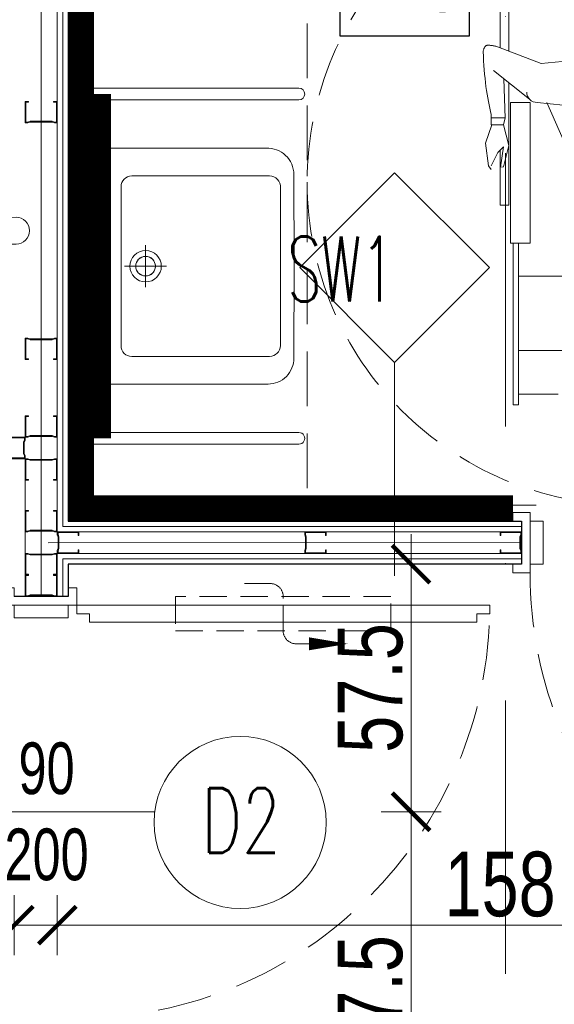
# Model space of a CAD drawing. Header units: millimetres. Extents: x -13532 to 2392, y -5241 to 5322.
# Tile 208 of 256: x -10557 to -10433, y 2237 to 2466. Entities that reach past the tile are written whole.
import ezdxf
from ezdxf.enums import TextEntityAlignment as Align

# ---------------------------------------------------------------- set-up
doc = ezdxf.new("R2010")
doc.units = ezdxf.units.MM
for name, pattern in [('ACAD_ISO02W100', [15, 12, -3]), ('DASHED', [19.05, 12.7, -6.35]), ('DGN_STYLE_2', [30.2, 18.12, -12.08]), ('KRESKAKROPKA2', [12.7, 6.35, -3.175, 0, -3.175])]:
    doc.linetypes.add(name, pattern=pattern)
doc.layers.get('0').update_dxf_attribs({"lineweight": 9, "true_color": 0x939393})
doc.layers.get('Defpoints').update_dxf_attribs({"true_color": 0xdae6d4})
for name, color, linetype, lineweight in [('- AGP-1_OPISY', 7, 'Continuous', 9), ('cz-gr', 122, 'Continuous', 30), ('cz-sr', 150, 'Continuous', 15), ('GK - ŚRODEK - AGP1', 32, 'Continuous', 5), ('IS-went-kratka', 180, 'Continuous', 9), ('opisy pomieszczeń - AGP1', 7, 'Continuous', 5)]:
    doc.layers.add(name, color=color, linetype=linetype, lineweight=lineweight)
for name, color, linetype, lineweight, true_color in [('a___wymiary', 7, 'Continuous', 5, 0x666666), ('batting - AGP1', 7, 'Continuous', 5, 0xadadad), ('daszed - 60x120', 7, 'Continuous', 9, 0x2cb34e), ('drzwi - AGP1', 7, 'Continuous', 13, 0x7f7f7f), ('LUSTRO Z - AGP1', 7, 'Continuous', 5, 0xff8432), ('Meble - AGP1', 7, 'Continuous', 15, 0x999999), ('OPIS - AGP1', 7, 'Continuous', 0, 0x7f7f7f), ('OPISY - AGP1', 7, 'Continuous', 5, 0x000000), ('OSI', 7, 'KRESKAKROPKA2', 5, 0x7f7f7f), ('profil - AGP1', 7, 'Continuous', 5, 0x3f3f3f), ('shary', 7, 'Continuous', 0, 0x999999), ('WYMIARY - AGP1', 7, 'Continuous', 5, 0x716d5a), ('Wyposazenie Wew - Urzadzenia Sanitarne', 7, 'Continuous', 9, 0xa0a0a0)]:
    doc.layers.add(name, color=color, linetype=linetype, lineweight=lineweight, true_color=true_color)
doc.styles.add('ARIAL', font='arial.ttf', dxfattribs={"width": 0.8})
doc.styles.add('ARIAL NARROW', font='ARIALN.TTF', dxfattribs={"width": 0.9})
doc.styles.add('JACEK_07', font='simplex.shx', dxfattribs={"width": 0.7})
doc.styles.add('ROMANS15', font='simplex.shx', dxfattribs={"width": 0.9, "height": 15})
doc.styles.add('style1', font='simplex.shx', dxfattribs={"width": 0.6})
doc.linetypes.add('BATTING', pattern='A,0.0001,-0.1,[134,ltypeshp.shx,S=0.1,R=0,X=-0.1,Y=0],-0.2,[134,ltypeshp.shx,S=0.1,R=180,X=0.1,Y=0],-0.1', length=0.4001)
doc.dimstyles.new('wymiary agp1', dxfattribs={"dimtxt": 15, "dimasz": 5, "dimexe": 5, "dimexo": 5, "dimgap": 1.8, "dimtad": 1, "dimdec": 3, "dimrnd": 0.5, "dimdsep": 46, "dimtxsty": 'ARIAL NARROW', "dimblk": 'znacznik', "dimcen": 1.5, "dimse1": 1, "dimse2": 1, "dimclrd": 256, "dimclre": 256, "dimazin": 0, "dimtfac": 1, "dimtdec": 3, "dimtmove": 1, "dimatfit": 3, "dimldrblk": 'znacznik', "dimfxl": 1000, "dimfxlon": 1, "dimlwd": -1, "dimarcsym": 0})

# ---------------------------------------------------------------- blocks, each defined once
blk = doc.blocks.new('*U414')
for points in [[(-2, 5), (0, 5), (0, -5), (-2, -5), (-2, -7), (2, -7), (2, -5), (2, 7), (-2, 7), (-2, 5)], [(102, 5), (100, 5), (100, -5), (102, -5), (102, -7), (98, -7), (98, -5), (98, 7), (102, 7), (102, 5)], [(2, -5), (5, -5), (5, 5), (2, 5)], [(98, -5), (95, -5), (95, 5), (98, 5)]]:
    blk.add_lwpolyline(points)
blk.add_lwpolyline([(96, -7), (96, -10), (94, -10), (94, -100), (96, -100), (96, -103), (98, -103), (98, -7)], close=True)
at = {"linetype": 'DASHED'}
blk.add_arc((98, -7), 96, 180, 270, dxfattribs=at)
at = {"layer": 'OPIS - AGP1'}
blk.add_lwpolyline([(50, 25), (50, -25)], dxfattribs=at)
at = {"layer": 'OPIS - AGP1', "color": 7, "insert": (50, 0), "char_height": 12, "width": 10, "attachment_point": 5, "rotation": 90, "style": 'JACEK_07'}
blk.add_mtext('\\pxqc;{\\fArial|b0|i0|c238|p0;90\\P200}', dxfattribs=at)
blk = doc.blocks.new('*U166')
blk.add_lwpolyline([(4, 7), (4, 10), (6, 10), (6, 100), (4, 100), (4, 103), (2, 103), (2, 7)], close=True)
for points in [[(-2, -7.5), (0, -7.5), (0, 5), (-2, 5), (-2, 7), (2, 7), (2, 5), (2, -9.5), (-2, -9.5), (-2, -7.5)], [(2, 5), (5, 5), (5, -7.5), (2, -7.5)]]:
    blk.add_lwpolyline(points)
at = {"linetype": 'DASHED'}
blk.add_arc((2, 7), 96, 0, 90, dxfattribs=at)
at = {"layer": 'OPIS - AGP1'}
blk.add_lwpolyline([(50, 25), (50, -25)], dxfattribs=at)
at = {"layer": 'OPIS - AGP1', "color": 7, "insert": (50, 0), "char_height": 12, "width": 10, "attachment_point": 5, "rotation": 90, "style": 'JACEK_07'}
blk.add_mtext('\\pxqc;{\\fArial|b0|i0|c238|p0;90\\P200}', dxfattribs=at)
blk = doc.blocks.new('Obszar_manewrowy_NPS')
at = {"layer": 'Meble - AGP1', "linetype": 'Continuous', "lineweight": 0}
for p, q in [((-56.49, 53.47), (-58.22, 69.83)), ((-46.19, 67.08), (-47.43, 54.39)), ((-96.84, 59.74), (-96.84, 49.16)), ((-56.49, 55.71), (-65.64, 59.77)), ((-124.23, 49.16), (-124.23, 58.35)), ((-114.07, 59.23), (-114.07, 49.16)), ((-47.43, 54.39), (-43.43, 43.87)), ((-89.15, 47.23), (-89.15, 51.8)), ((-56.49, 51.8), (-89.15, 51.8)), ((-56.49, 47.23), (-56.49, 51.8)), ((-56.49, 47.23), (-56.49, 51.8)), ((-56.49, 49), (-56.49, 51.8)), ((-56.49, 47.23), (-56.49, 50.78)), ((-56.49, 47.23), (-56.49, 50.78)), ((-49.07, 43.31), (-55.71, 51.68)), ((-126.71, 49.16), (-89.15, 49.16)), ((-126.71, 47.89), (-126.71, 49.16)), ((-102.44, 49.16), (-126.71, 49.16)), ((-89.15, 49.16), (-89.15, 47.89)), ((-89.15, 47.89), (-126.71, 47.89)), ((-126.71, 47.89), (-102.54, 47.89)), ((-56.49, 47.23), (-89.15, 47.23)), ((-80.37, 44.84), (-80.37, 46.88)), ((-80.37, 44.84), (-80.37, 46.88)), ((-51.9, 46.88), (-80.37, 46.88)), ((-66.5, 46.88), (-71.42, 45.64)), ((-61.67, 45.64), (-66.5, 46.88)), ((-61.67, 45.64), (-60.06, 46.06)), ((-50.95, 45.68), (-60.09, 46.06)), ((-60.06, 42.81), (-60.06, 46.06)), ((-25.5, 46.88), (-44.57, 46.88)), ((-80.37, 44.84), (-67.54, 44.84)), ((-71.42, 45.64), (-71.52, 44.97)), ((-71.52, 44.97), (-66.77, 45.64)), ((-68.06, 44.3), (-71.21, 42.81)), ((-66.77, 45.64), (-68.06, 44.3)), ((-61.67, 42.81), (-61.67, 45.64)), ((-43.8, 44.84), (-25.5, 44.84)), ((-43.41, 43.83), (-43.37, 43.63)), ((-43.37, 43.63), (-43.33, 43.44)), ((-71.21, 42.19), (-72.05, 42.81)), ((-65.96, 41.48), (-71.21, 42.19)), ((-61.67, 42.96), (-65.96, 41.48)), ((-60.06, 42.81), (-61.67, 42.81)), ((-59.28, 42.81), (-60.06, 42.81)), ((-58.55, 42.62), (-59.28, 42.81)), ((-57.8, 42.45), (-58.55, 42.62)), ((-57.02, 42.28), (-57.8, 42.45)), ((-56.22, 42.12), (-57.02, 42.28)), ((-55.39, 41.97), (-56.22, 42.12)), ((-54.54, 41.83), (-55.39, 41.97)), ((-53.66, 41.69), (-54.54, 41.83)), ((-52.76, 41.57), (-53.66, 41.69)), ((-51.83, 41.46), (-52.76, 41.57)), ((-50.88, 41.35), (-51.83, 41.46)), ((-49.91, 41.25), (-50.88, 41.35)), ((-48.91, 41.17), (-49.91, 41.25)), ((-43.76, 41.19), (-43.86, 41.14)), ((-43.67, 41.24), (-43.76, 41.19)), ((-43.58, 41.29), (-43.67, 41.24)), ((-43.51, 41.34), (-43.58, 41.29)), ((-43.44, 41.39), (-43.51, 41.34)), ((-43.38, 41.45), (-43.44, 41.39)), ((-43.33, 41.5), (-43.38, 41.45)), ((-43.33, 43.44), (-43.3, 43.25)), ((-43.29, 41.56), (-43.33, 41.5)), ((-43.3, 43.25), (-43.27, 43.08)), ((-43.25, 41.62), (-43.29, 41.56)), ((-43.27, 43.08), (-43.25, 42.92)), ((-43.25, 42.92), (-43.23, 42.76)), ((-43.23, 41.69), (-43.25, 41.62)), ((-43.23, 42.76), (-43.21, 42.61)), ((-43.21, 41.75), (-43.23, 41.69)), ((-43.21, 42.61), (-43.2, 42.47)), ((-43.2, 41.83), (-43.21, 41.75)), ((-43.2, 42.47), (-43.19, 42.35)), ((-43.19, 41.92), (-43.2, 41.83)), ((-43.19, 42.35), (-43.18, 42.22)), ((-43.18, 42.01), (-43.19, 41.92)), ((-43.18, 42.22), (-43.18, 42.11)), ((-43.18, 42.11), (-43.18, 42.01)), ((-47.88, 41.09), (-48.91, 41.17)), ((-46.83, 41.02), (-47.88, 41.09)), ((-45.76, 40.96), (-46.83, 41.02)), ((-44.66, 40.91), (-45.76, 40.96)), ((-44.51, 40.95), (-44.66, 40.91)), ((-44.36, 40.98), (-44.51, 40.95)), ((-44.22, 41.02), (-44.36, 40.98)), ((-44.09, 41.06), (-44.22, 41.02)), ((-43.97, 41.1), (-44.09, 41.06)), ((-43.86, 41.14), (-43.97, 41.1))]:
    blk.add_line(p, q, dxfattribs=at)
at = {"layer": 'Meble - AGP1', "linetype": 'DASHED', "lineweight": 0, "flags": 128}
blk.add_lwpolyline([(0, 0), (-150, 0), (-150, 150), (0, 150)], close=True, dxfattribs=at)
at = {"layer": 'Meble - AGP1', "linetype": 'DASHED', "lineweight": 0}
blk.add_circle((-75, 75), 75, dxfattribs=at)
at = {"layer": 'Meble - AGP1', "linetype": 'Continuous', "lineweight": 0}
blk.add_arc((-54.05, 53.47), 2.44, 180, 270, dxfattribs=at)
blk = doc.blocks.new('Poręcz NPS_Prosta')
at = {"layer": 'Meble - AGP1', "linetype": 'Continuous'}
for p, q in [((4.23, 0), (-4.23, 0)), ((-4.23, -0.34), (-4.23, 0)), ((4.23, -0.34), (4.23, 0)), ((4.23, -0.34), (-4.23, -0.34)), ((-1.35, -0.34), (-1.35, -53.66)), ((1.35, -0.34), (1.35, -53.66))]:
    blk.add_line(p, q, dxfattribs=at)
blk.add_arc((0, -53.66), 1.35, 180, 0, dxfattribs=at)
blk = doc.blocks.new('Keramag Dejuna 55_52.5_128555')
at = {"layer": 'Meble - AGP1'}
for p, q in [((0, -2.8), (0, -9.8)), ((-3.5, -6.3), (3.5, -6.3)), ((0, -13.13), (0, -22.87)), ((-4.87, -18), (4.87, -18))]:
    blk.add_line(p, q, dxfattribs=at)
for points in [[(27.41, 0), (27.4, -46.46, -0.416125), (21.33, -52.46), (0, -52.5), (-21.33, -52.46, -0.430455), (-27.4, -46.03), (-27.41, 0)], [(18.49, -12.29), (-18.48, -12.29, 0.415025), (-20.97, -14.78), (-20.97, -46.81, 0.434683), (-18.23, -49.36), (18.46, -49.36, 0.410276), (20.97, -46.81), (20.97, -14.78, 0.4149), (18.49, -12.29)]]:
    blk.add_lwpolyline(points, format="xyb", close=True, dxfattribs=at)
blk.add_lwpolyline([(-27.41, -1.3), (27.41, -1.3)], dxfattribs=at)
for centre, radius in [((0, -6.3), 1.75), ((0, -18), 3.66), ((0, -18), 2.28)]:
    blk.add_circle(centre, radius, dxfattribs=at)
for points, start_tangent, end_tangent in [([(0, -15.72), (-0.87, -15.89), (-1.62, -16.38), (-2.11, -17.13), (-2.28, -18), (-2.11, -18.87), (-1.62, -19.61), (-0.87, -20.11), (0, -20.28)], (-1, 0.000009), (1, 0.000424)), ([(0, -15.72), (0.87, -15.89), (1.62, -16.38), (2.11, -17.13), (2.28, -18), (2.11, -18.87), (1.62, -19.61), (0.87, -20.11), (0, -20.28)], (1, 0.000009), (-1, 0.000424))]:
    blk.add_spline(points, degree=3, dxfattribs=dict(at, start_tangent=start_tangent, end_tangent=end_tangent))
blk = doc.blocks.new('osi')
at = {"layer": 'OSI', "ltscale": 10}
blk.add_line((-10444.41, 845.85), (-10444.41, 3158.85), dxfattribs=at)
blk = doc.blocks.new('zw$8907')
at = {"layer": 'Meble - AGP1'}
for points in [[(0.2183, 0.104), (0.2185, 0.0797)], [(0.2808, 0.104), (0.2805, 0.0797)], [(0.0425, 0.0534), (0.0025, 0.0534), (0.0025, 0.0509), (0.0038, 0.0509), (0.4975, 0.0509), (0.4975, 0.0534)], [(0.035, 0.0534), (0.035, 0.0554), (0.015, 0.0554), (0.015, 0.0534)], [(0.0297, 0.0613), (0.0297, 0.056), (0.0344, 0.056), (0.0344, 0.0613), (0.0331, 0.062), (0.0169, 0.062), (0.0156, 0.0613), (0.0156, 0.056), (0.0297, 0.056)], [(0.018, 0.062), (0.0168, 0.0619), (0.0156, 0.0613)], [(0.0178, 0.056), (0.0178, 0.0554)], [(0.0203, 0.0613), (0.0191, 0.0619), (0.018, 0.062)], [(0.025, 0.062), (0.0227, 0.0619), (0.0203, 0.0613)], [(0.0203, 0.056), (0.0203, 0.0613)], [(0.0297, 0.0613), (0.0273, 0.0619), (0.025, 0.062)], [(0.032, 0.062), (0.0309, 0.0619), (0.0297, 0.0613)], [(0.0344, 0.0613), (0.0332, 0.0619), (0.032, 0.062)], [(0.0323, 0.056), (0.0323, 0.0554)], [(0.45, 0.0672), (0.05, 0.0672)], [(0.2125, 0.0672), (0.2125, 0.0547), (0.2875, 0.0547), (0.2875, 0.0672)], [(0.2163, 0.0547), (0.2163, 0.0529), (0.2333, 0.0529)], [(0.2189, 0.0509), (0.2189, 0.0529), (0.2311, 0.0529), (0.2311, 0.0509)], [(0.2331, 0.0509), (0.2331, 0.0529)], [(0.2413, 0.0547), (0.2413, 0.0529), (0.2588, 0.0529), (0.2588, 0.0547)], [(0.2439, 0.0509), (0.2439, 0.0529), (0.2561, 0.0529), (0.2561, 0.0509)], [(0.2667, 0.0529), (0.2838, 0.0529), (0.2838, 0.0547)], [(0.2669, 0.0509), (0.2669, 0.0529)], [(0.2689, 0.0509), (0.2689, 0.0529), (0.2811, 0.0529), (0.2811, 0.0509)], [(0.455, 0.0647), (0.4525, 0.0647)], [(0.485, 0.0534), (0.485, 0.0554), (0.465, 0.0554), (0.465, 0.0534)], [(0.4797, 0.0613), (0.4797, 0.056), (0.4844, 0.056), (0.4844, 0.0613), (0.4831, 0.062), (0.4669, 0.062), (0.4656, 0.0613), (0.4656, 0.056), (0.4797, 0.056)], [(0.468, 0.062), (0.4668, 0.0619), (0.4656, 0.0613)], [(0.4678, 0.056), (0.4678, 0.0554)], [(0.4703, 0.0613), (0.4691, 0.0619), (0.468, 0.062)], [(0.475, 0.062), (0.4727, 0.0619), (0.4703, 0.0613)], [(0.4703, 0.056), (0.4703, 0.0613)], [(0.4797, 0.0613), (0.4773, 0.0619), (0.475, 0.062)], [(0.482, 0.062), (0.4809, 0.0619), (0.4797, 0.0613)], [(0.4844, 0.0613), (0.4832, 0.0619), (0.482, 0.062)], [(0.4823, 0.056), (0.4823, 0.0554)], [(0.4963, 0.0009), (0.0038, 0.0009)], [(0.0063, 0.0009), (0.0375, 0.0009)], [(0.01, 0.0008), (0.0288, 0.0008)], [(0.0344, 0.0003), (0.0346, 0.0003), (0.0348, 0.0002), (0.035, 0.0002), (0.0352, 0.0001), (0.0354, 0.0001), (0.0356, 0.0001), (0.0358, 0.0001), (0.036, 0), (0.0362, 0), (0.0364, 0), (0.0366, 0)], [(0.0366, 0.0003), (0.0368, 0.0003), (0.0369, 0.0003), (0.0371, 0.0003), (0.0373, 0.0003), (0.0374, 0.0003), (0.0376, 0.0003), (0.0378, 0.0003), (0.0379, 0.0003), (0.0381, 0.0003), (0.0383, 0.0003), (0.0385, 0.0003)], [(0.0366, 0), (0.0366, 0.0003)], [(0.0385, 0.0003), (0.0385, 0)], [(0.0385, 0), (0.0387, 0), (0.0389, 0), (0.0391, 0.0001), (0.0393, 0.0001), (0.0395, 0.0001), (0.0397, 0.0001), (0.0399, 0.0002), (0.0401, 0.0002), (0.0403, 0.0002), (0.0405, 0.0003), (0.0407, 0.0003)], [(0.4938, 0.0009), (0.4625, 0.0009)], [(0.49, 0.0008), (0.4713, 0.0008)], [(0.4819, 0.0003), (0.4818, 0.0003)], [(0.4818, 0.0003), (0.482, 0.0003), (0.4821, 0.0002), (0.4823, 0.0002), (0.4825, 0.0002), (0.4827, 0.0001), (0.4829, 0.0001), (0.4831, 0.0001), (0.4833, 0), (0.4835, 0), (0.4837, 0), (0.4839, 0)], [(0.4839, 0), (0.4838, 0.0001), (0.4837, 0.0001), (0.4836, 0.0002), (0.4836, 0.0003)], [(0.4836, 0.0003), (0.4837, 0.0003), (0.4839, 0.0003), (0.4841, 0.0003), (0.4842, 0.0003), (0.4844, 0.0003), (0.4846, 0.0003), (0.4847, 0.0003), (0.4849, 0.0003), (0.4851, 0.0003), (0.4852, 0.0003), (0.4854, 0.0003)], [(0.4839, 0), (0.4839, 0.0003)], [(0.4842, 0), (0.4841, 0), (0.4839, 0)], [(0.4842, 0), (0.4842, 0.0003)], [(0.4846, 0.0003), (0.4845, 0.0002), (0.4844, 0.0001), (0.4842, 0)], [(0.4855, 0.0003), (0.4853, 0.0003), (0.4852, 0.0003), (0.4851, 0.0003), (0.4849, 0.0003), (0.4848, 0.0003)], [(0.4854, 0.0003), (0.4855, 0.0002), (0.4855, 0.0002), (0.4856, 0.0001), (0.4858, 0)], [(0.4858, 0), (0.486, 0), (0.4862, 0), (0.4864, 0), (0.4866, 0.0001), (0.4868, 0.0001), (0.487, 0.0001), (0.4871, 0.0002), (0.4873, 0.0002), (0.4875, 0.0002), (0.4877, 0.0003), (0.4879, 0.0003)], [(0.4881, 0.0003), (0.4879, 0.0002), (0.4877, 0.0002), (0.4875, 0.0002), (0.4874, 0.0001), (0.4872, 0.0001), (0.487, 0.0001), (0.4868, 0.0001), (0.4866, 0), (0.4864, 0), (0.4863, 0), (0.4861, 0)], [(0.4879, 0.0003), (0.488, 0.0003), (0.4882, 0.0003)]]:
    blk.add_lwpolyline(points, dxfattribs=at)
for points in [[(0.05, 0.0697, 0.414214), (0.045, 0.0647), (0.0475, 0.0647, -0.414214), (0.05, 0.0672), (0.05, 0.0772, -0.414214), (0.0525, 0.0797), (0.4475, 0.0797, -0.414214), (0.45, 0.0772), (0.45, 0.0672, -0.414214), (0.4525, 0.0647), (0.4525, 0.0559, 0.414214), (0.4575, 0.0509), (0.4575, 0.0534, -0.414214), (0.455, 0.0559), (0.455, 0.0647, 0.414214), (0.45, 0.0697)], [(0.0035, 0.0009), (0.0038, 0.0009, -0.414214), (0, 0.0047), (0, 0.0472, -0.414214), (0.0038, 0.0509)], [(0.0031, 0.0509, 0.198008), (0.0018, 0.0504)], [(0.0344, 0.0509, 0.414214), (0.035, 0.0515), (0.035, 0.0524, 0.414214), (0.0344, 0.053), (0.0156, 0.053, 0.414214), (0.015, 0.0524), (0.015, 0.0515, 0.414214), (0.0156, 0.0509)], [(0.045, 0.0647), (0.045, 0.0559, -0.414214), (0.0425, 0.0534), (0.0425, 0.0509, 0.414214), (0.0475, 0.0559), (0.0475, 0.0647)], [(0.0537, 0.0509, 0.267949), (0.0494, 0.0534), (0.0468, 0.0534)], [(0.2125, 0.0591), (0.2124, 0.0591, 0.414214), (0.2099, 0.0566), (0.21, 0.0509)], [(0.29, 0.051), (0.2899, 0.0572, 0.405463), (0.2875, 0.0597)], [(0.2899, 0.051), (0.3175, 0.0512, -0.071776), (0.3196, 0.0509)], [(0.4532, 0.0534), (0.4506, 0.0534, 0.267949), (0.4463, 0.0509)], [(0.4844, 0.0509, 0.414214), (0.485, 0.0515), (0.485, 0.0524, 0.414214), (0.4844, 0.053), (0.4656, 0.053, 0.414214), (0.465, 0.0524), (0.465, 0.0515, 0.414214), (0.4656, 0.0509)], [(0.4965, 0.0009), (0.4963, 0.0009, 0.414214), (0.5, 0.0047), (0.5, 0.0472, 0.414214), (0.4963, 0.0509)], [(0.4982, 0.0504, 0.198008), (0.4969, 0.0509)], [(0.0018, 0.0015, 0.198008), (0.0031, 0.0009), (0.0035, 0.0009)], [(0.0329, 0.0008, 0.03934), (0.0344, 0.0003)], [(0.0407, 0.0003, 0.0454), (0.0424, 0.0009)], [(0.4804, 0.0008, 0.036817), (0.4818, 0.0003)], [(0.4882, 0.0003, 0.036817), (0.4896, 0.0008)], [(0.4965, 0.0009), (0.4969, 0.0009, 0.198008), (0.4982, 0.0015)]]:
    blk.add_lwpolyline(points, format="xyb", dxfattribs=at)
blk.add_arc((0.2495, 0.104), 0.0313, 0, 180, dxfattribs=at)
blk = doc.blocks.new('znacznik')
at = {"layer": 'a___wymiary'}
for p, q in [((0, 1.394), (0, -1.394)), ((1.394, 0), (-1.394, 0))]:
    blk.add_line(p, q, dxfattribs=at)
at = {"layer": 'a___wymiary', "const_width": 0.2}
blk.add_lwpolyline([(0.876, 0.876), (-0.876, -0.876)], dxfattribs=at)
blk = doc.blocks.new('*D938')
at = {"layer": 'Defpoints', "color": 0}
for p in [(-10548.51, 2281.6), (-10466.29, 2281.6), (-10548.51, 2194.11)]:
    blk.add_point(p, dxfattribs=at)
at = {"layer": 'WYMIARY - AGP1'}
blk.add_line((-10466.29, 2199.11), (-10466.29, 2276.6), dxfattribs=at)
at = {"layer": 'WYMIARY - AGP1', "xscale": 5, "yscale": 5, "zscale": 5}
for p, rotation in [((-10466.29, 2281.6), 89.99999993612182), ((-10466.29, 2194.11), 269.9999999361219)]:
    blk.add_blockref('znacznik', p, dxfattribs=dict(at, rotation=rotation))
at = {"layer": 'WYMIARY - AGP1', "color": 18, "true_color": 0x000000, "insert": (-10475.74, 2237.86), "char_height": 15, "attachment_point": 5, "rotation": 90, "style": 'ARIAL NARROW'}
blk.add_mtext('87.5', dxfattribs=at)
blk = doc.blocks.new('*D939')
at = {"layer": 'Defpoints', "color": 0}
for p in [(-10546.01, 2339.1), (-10466.29, 2339.1), (-10548.51, 2281.6)]:
    blk.add_point(p, dxfattribs=at)
at = {"layer": 'WYMIARY - AGP1'}
blk.add_line((-10466.29, 2286.6), (-10466.29, 2334.1), dxfattribs=at)
at = {"layer": 'WYMIARY - AGP1', "xscale": 5, "yscale": 5, "zscale": 5}
for p, rotation in [((-10466.29, 2339.1), 89.99999993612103), ((-10466.29, 2281.6), 269.999999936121)]:
    blk.add_blockref('znacznik', p, dxfattribs=dict(at, rotation=rotation))
at = {"layer": 'WYMIARY - AGP1', "color": 18, "true_color": 0x000000, "insert": (-10475.71, 2310.35), "char_height": 15, "attachment_point": 5, "rotation": 90, "style": 'ARIAL NARROW'}
blk.add_mtext('57.5', dxfattribs=at)
blk = doc.blocks.new('*D941')
at = {"layer": 'Defpoints', "color": 0}
for p in [(-10548.51, 2339.1), (-10390.61, 2339.1), (-10548.51, 2255.24)]:
    blk.add_point(p, dxfattribs=at)
at = {"layer": 'WYMIARY - AGP1'}
blk.add_line((-10395.61, 2255.24), (-10543.51, 2255.24), dxfattribs=at)
at = {"layer": 'WYMIARY - AGP1', "xscale": 5, "yscale": 5, "zscale": 5}
for p, rotation in [((-10548.51, 2255.24), 179.9999932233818), ((-10390.61, 2255.24), 359.9999932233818)]:
    blk.add_blockref('znacznik', p, dxfattribs=dict(at, rotation=rotation))
at = {"layer": 'WYMIARY - AGP1', "color": 18, "true_color": 0x000000, "insert": (-10445.58, 2264.7), "char_height": 15, "attachment_point": 5, "rotation": 360, "style": 'ARIAL NARROW'}
blk.add_mtext('158', dxfattribs=at)
blk = doc.blocks.new('*D942')
at = {"layer": 'Defpoints', "color": 0}
for p in [(-10548.51, 2339.1), (-10558.51, 2255.24), (-10558.51, 2194.1)]:
    blk.add_point(p, dxfattribs=at)
at = {"layer": 'WYMIARY - AGP1'}
for p, q in [((-10558.51, 2255.24), (-10587.19, 2255.24)), ((-10563.51, 2255.24), (-10568.51, 2255.24)), ((-10548.51, 2255.24), (-10558.51, 2255.24)), ((-10543.51, 2255.24), (-10538.51, 2255.24))]:
    blk.add_line(p, q, dxfattribs=at)
at = {"layer": 'WYMIARY - AGP1', "xscale": 5, "yscale": 5, "zscale": 5}
for p, rotation in [((-10558.51, 2255.24), 359.9999932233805), ((-10548.51, 2255.24), 179.9999932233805)]:
    blk.add_blockref('znacznik', p, dxfattribs=dict(at, rotation=rotation))
at = {"layer": 'WYMIARY - AGP1', "color": 18, "true_color": 0x000000, "insert": (-10578, 2264.7), "char_height": 15, "attachment_point": 5, "rotation": 360, "style": 'ARIAL NARROW'}
blk.add_mtext('10', dxfattribs=at)
blk = doc.blocks.new('*D944')
at = {"layer": 'Defpoints', "color": 0}
for p in [(-10663.51, 2361.1), (-10558.51, 2361.1), (-10558.51, 2255.24)]:
    blk.add_point(p, dxfattribs=at)
at = {"layer": 'WYMIARY - AGP1'}
blk.add_line((-10658.51, 2255.24), (-10563.51, 2255.24), dxfattribs=at)
at = {"layer": 'WYMIARY - AGP1', "xscale": 5, "yscale": 5, "zscale": 5, "rotation": 180}
blk.add_blockref('znacznik', (-10663.51, 2255.24), dxfattribs=at)
at = {"layer": 'WYMIARY - AGP1', "xscale": 5, "yscale": 5, "zscale": 5}
blk.add_blockref('znacznik', (-10558.51, 2255.24), dxfattribs=at)
at = {"layer": 'WYMIARY - AGP1', "color": 18, "true_color": 0x000000, "insert": (-10621.6, 2264.7), "char_height": 15, "attachment_point": 5, "style": 'ARIAL NARROW'}
blk.add_mtext('105', dxfattribs=at)
blk = doc.blocks.new('*U996')
at = {"layer": 'drzwi - AGP1', "linetype": 'DASHED', "ltscale": 0.5}
blk.add_lwpolyline([(4, -25), (4, 25), (-4, 25), (-4, -25)], close=True, dxfattribs=at)
at = {"layer": 'drzwi - AGP1', "linetype": 'ACAD_ISO02W100'}
blk.add_lwpolyline([(7, 6, 3, 0, 0), (7, 15, 0, 0, 0)], format="xyseb", dxfattribs=at).dxf.unprotected_set("ltscale", 0)
at = {"layer": 'drzwi - AGP1', "linetype": 'ACAD_ISO02W100', "ltscale": 0.5}
blk.add_lwpolyline([(7, 6), (7, 3, -0.414214), (4, 0), (-4, 0, 0.414214), (-7, -3), (-7, -10)], format="xyb", dxfattribs=at)

msp = doc.modelspace()

# ---------------------------------------------------------------- linework, layer by layer
at = {"layer": 'batting - AGP1', "linetype": 'BATTING', "ltscale": 8}
msp.add_lwpolyline([(-10552.2596, 2543.6799), (-10552.259, 2331.971)], dxfattribs=at)
at = {"layer": 'batting - AGP1', "linetype": 'BATTING', "ltscale": 5}
msp.add_lwpolyline([(-10440.973, 2344.0997), (-10550.6427, 2344.0993)], dxfattribs=at)
at = {"layer": 'cz-gr'}
for p, q in [((-10546.0092, 2572.8544), (-10546.0092, 2349.1044)), ((-10546.0092, 2349.1044), (-10440.6063, 2349.1044)), ((-10440.6063, 2349.1044), (-10440.6063, 2339.1044)), ((-10440.6063, 2339.1044), (-10546.0091, 2339.1044)), ((-10546.0091, 2339.1044), (-10546.0091, 2331.6044)), ((-10546.0091, 2331.6044), (-10558.5092, 2331.6044))]:
    msp.add_line(p, q, dxfattribs=at)
at = {"layer": 'daszed - 60x120', "linetype": 'DGN_STYLE_2', "const_width": 6}
msp.add_lwpolyline([(-10442.6063, 2352.1044), (-10543.0092, 2352.1044), (-10543.0092, 2569.8544), (-10333.1063, 2569.8544)], dxfattribs=at)
at = {"layer": 'GK - ŚRODEK - AGP1'}
for p, q in [((-10548.5092, 2575.3544), (-10548.5092, 2346.6043)), ((-10547.2592, 2574.1044), (-10547.2592, 2347.8544)), ((-10556.0092, 2363.6044), (-10613.5094, 2363.6043)), ((-10556.0092, 2331.6614), (-10556.0092, 2363.6044)), ((-10547.2592, 2347.8544), (-10440.6063, 2347.8544)), ((-10440.6063, 2347.8544), (-10440.6063, 2340.3544)), ((-10548.5092, 2346.6043), (-10440.6065, 2346.6005)), ((-10440.6063, 2346.6044), (-10440.6063, 2341.6044)), ((-10440.6063, 2341.6093), (-10548.5091, 2341.6045)), ((-10548.5091, 2341.6045), (-10548.5091, 2331.6614)), ((-10440.6063, 2340.3544), (-10547.2591, 2340.3544)), ((-10547.2591, 2340.3544), (-10547.2591, 2331.6044)), ((-10547.2591, 2331.6044), (-10557.2592, 2331.6044)), ((-10548.5091, 2331.6044), (-10556.0092, 2331.6044))]:
    msp.add_line(p, q, dxfattribs=at)
at = {"layer": 'LUSTRO Z - AGP1', "linetype": 'DGN_STYLE_2', "const_width": 4}
msp.add_lwpolyline([(-10538.0092, 2368.3298), (-10538.0092, 2448.3298)], dxfattribs=at)
at = {"layer": 'OPIS - AGP1'}
msp.add_lwpolyline([(-10492.1481, 2407.9936), (-10470.0981, 2430.0436), (-10448.0481, 2407.9936), (-10470.0981, 2385.9436), (-10492.1481, 2407.9936)], close=True, dxfattribs=at)
msp.add_lwpolyline([(-10470.0981, 2385.9436), (-10470.0981, 2336.3613)], dxfattribs=at)
msp.add_circle((-10506.0091, 2279.1044), 20, dxfattribs=at)
at = {"layer": 'opisy pomieszczeń - AGP1', "lineweight": 30}
msp.add_lwpolyline([(-10482.7511, 2491.7332), (-10452.7511, 2491.7332), (-10452.7511, 2461.7332), (-10482.7511, 2461.7332), (-10482.7511, 2491.7332)], dxfattribs=at)
at = {"layer": 'profil - AGP1', "ltscale": 5}
for points in [[(-10549.7092, 2441.8234), (-10549.1759, 2441.6233), (-10548.5092, 2441.6233), (-10548.5091, 2446.6233), (-10549.2591, 2446.6233), (-10549.3293, 2446.6244), (-10549.3794, 2446.5751), (-10549.3794, 2446.5049), (-10549.3293, 2446.4556), (-10549.2591, 2446.4567), (-10548.6758, 2446.4567), (-10548.6759, 2441.79), (-10549.1456, 2441.79), (-10549.679, 2441.99), (-10554.8394, 2441.9901), (-10555.3728, 2441.7902), (-10555.8425, 2441.7902), (-10555.8424, 2446.4568), (-10555.2591, 2446.4568), (-10555.2011, 2446.5031), (-10555.2011, 2446.5772), (-10555.2591, 2446.6235), (-10556.0091, 2446.6235), (-10556.0092, 2441.6235), (-10555.3425, 2441.6235), (-10554.8092, 2441.8235)], [(-10549.7092, 2391.4233), (-10549.1759, 2391.6233), (-10548.5092, 2391.6233), (-10548.5091, 2386.6233), (-10549.2591, 2386.6233), (-10549.3293, 2386.6222), (-10549.3794, 2386.6715), (-10549.3794, 2386.7418), (-10549.3293, 2386.791), (-10549.2591, 2386.79), (-10548.6758, 2386.79), (-10548.6759, 2391.4567), (-10549.1456, 2391.4566), (-10549.679, 2391.2566), (-10554.8394, 2391.2565), (-10555.3728, 2391.4565), (-10555.8425, 2391.4565), (-10555.8424, 2386.7898), (-10555.2591, 2386.7898), (-10555.2011, 2386.7436), (-10555.2011, 2386.6694), (-10555.2591, 2386.6232), (-10556.0091, 2386.6231), (-10556.0092, 2391.6231), (-10555.3425, 2391.6232), (-10554.8092, 2391.4232)], [(-10549.7091, 2368.7979), (-10549.1757, 2368.5979), (-10548.5091, 2368.5978), (-10548.509, 2373.5978), (-10549.259, 2373.5979), (-10549.3292, 2373.5989), (-10549.3792, 2373.5496), (-10549.3792, 2373.4794), (-10549.3292, 2373.4301), (-10549.259, 2373.4312), (-10548.6756, 2373.4312), (-10548.6757, 2368.7645), (-10549.1455, 2368.7645), (-10549.6788, 2368.9645), (-10554.8393, 2368.9647), (-10555.3726, 2368.7647), (-10555.8424, 2368.7647), (-10555.8423, 2373.4313), (-10555.259, 2373.4313), (-10555.201, 2373.4776), (-10555.201, 2373.5517), (-10555.259, 2373.598), (-10556.009, 2373.598), (-10556.0091, 2368.598), (-10555.3424, 2368.598), (-10554.8091, 2368.798)], [(-10549.7091, 2363.3982), (-10549.1757, 2363.5982), (-10548.5091, 2363.5982), (-10548.509, 2358.5982), (-10549.259, 2358.5982), (-10549.3292, 2358.5971), (-10549.3792, 2358.6464), (-10549.3792, 2358.7166), (-10549.3292, 2358.7659), (-10549.259, 2358.7649), (-10548.6756, 2358.7649), (-10548.6757, 2363.4315), (-10549.1455, 2363.4315), (-10549.6788, 2363.2315), (-10554.8393, 2363.2314), (-10555.3726, 2363.4314), (-10555.8424, 2363.4314), (-10555.8423, 2358.7647), (-10555.259, 2358.7647), (-10555.201, 2358.7185), (-10555.201, 2358.6443), (-10555.259, 2358.5981), (-10556.009, 2358.598), (-10556.0091, 2363.598), (-10555.3424, 2363.5981), (-10554.8091, 2363.3981)], [(-10549.7092, 2346.8043), (-10549.1758, 2346.6043), (-10548.5092, 2346.6042), (-10548.509, 2351.6042), (-10549.259, 2351.6043), (-10549.3293, 2351.6053), (-10549.3793, 2351.5561), (-10549.3793, 2351.4858), (-10549.3293, 2351.4365), (-10549.2591, 2351.4376), (-10548.6757, 2351.4376), (-10548.6758, 2346.7709), (-10549.1456, 2346.7709), (-10549.6789, 2346.9709), (-10554.8394, 2346.9711), (-10555.3727, 2346.7711), (-10555.8425, 2346.7711), (-10555.8424, 2351.4378), (-10555.2591, 2351.4377), (-10555.2011, 2351.484), (-10555.2011, 2351.5582), (-10555.259, 2351.6044), (-10556.009, 2351.6044), (-10556.0092, 2346.6044), (-10555.3425, 2346.6044), (-10554.8092, 2346.8044)], [(-10549.7092, 2341.4046), (-10549.1758, 2341.6046), (-10548.5092, 2341.6046), (-10548.5091, 2336.6046), (-10549.2591, 2336.6046), (-10549.3293, 2336.6035), (-10549.3793, 2336.6528), (-10549.3793, 2336.7231), (-10549.3293, 2336.7723), (-10549.2591, 2336.7713), (-10548.6757, 2336.7713), (-10548.6758, 2341.438), (-10549.1456, 2341.4379), (-10549.6789, 2341.2379), (-10554.8394, 2341.2378), (-10555.3727, 2341.4378), (-10555.8425, 2341.4378), (-10555.8424, 2336.7711), (-10555.2591, 2336.7711), (-10555.2011, 2336.7249), (-10555.2011, 2336.6507), (-10555.2591, 2336.6045), (-10556.0091, 2336.6044), (-10556.0092, 2341.6044), (-10555.3425, 2341.6045), (-10554.8092, 2341.4045)], [(-10549.709, 2331.8043), (-10549.1757, 2331.6043), (-10548.5091, 2331.6043), (-10548.5089, 2336.6043), (-10549.2589, 2336.6043), (-10549.3292, 2336.6044), (-10549.3792, 2336.5561), (-10549.3792, 2336.4858), (-10549.3292, 2336.4376), (-10549.2589, 2336.4376), (-10548.6756, 2336.4376), (-10548.6757, 2331.7709), (-10549.1455, 2331.771), (-10549.6788, 2331.971), (-10554.8393, 2331.9711), (-10555.3726, 2331.7711), (-10555.8424, 2331.7711), (-10555.8423, 2336.4378), (-10555.2589, 2336.4378), (-10555.201, 2336.484), (-10555.201, 2336.5582), (-10555.2589, 2336.6044), (-10556.0089, 2336.6044), (-10556.0091, 2331.6044), (-10555.3424, 2331.6044), (-10554.809, 2331.8044)]]:
    msp.add_lwpolyline(points, close=True, dxfattribs=at)
for points in [[(-10561.0092, 2363.6042), (-10556.0092, 2363.6044), (-10556.0092, 2364.2711), (-10556.2093, 2364.8044), (-10556.2094, 2367.4046), (-10556.0094, 2367.9379), (-10556.0094, 2368.6046), (-10561.0094, 2368.6044)], [(-10560.8427, 2368.4377), (-10556.1761, 2368.4379), (-10556.1761, 2367.9681), (-10556.376, 2367.4348), (-10556.3759, 2364.7742), (-10556.1759, 2364.2409), (-10556.1759, 2363.7711), (-10560.8425, 2363.7709)], [(-10543.5095, 2341.6001), (-10548.5095, 2341.6003), (-10548.5094, 2342.267), (-10548.3094, 2342.8003), (-10548.3093, 2345.4005), (-10548.5093, 2345.9338), (-10548.5093, 2346.6005), (-10543.5093, 2346.6003), (-10543.5093, 2345.7789), (-10543.5575, 2345.73), (-10543.6277, 2345.73), (-10543.676, 2345.779), (-10543.6759, 2346.4336), (-10548.3426, 2346.4338), (-10548.3426, 2345.964), (-10548.1426, 2345.4307), (-10548.1428, 2342.7701), (-10548.3428, 2342.2368), (-10548.3428, 2341.767), (-10543.6761, 2341.7668), (-10543.6761, 2342.3501), (-10543.6298, 2342.4081), (-10543.5557, 2342.4081), (-10543.5094, 2342.3501), (-10543.5095, 2341.6001)], [(-10486.0095, 2341.6001), (-10491.0095, 2341.6003), (-10491.0094, 2342.267), (-10490.8094, 2342.8003), (-10490.8093, 2345.4005), (-10491.0093, 2345.9338), (-10491.0093, 2346.6005), (-10486.0093, 2346.6003), (-10486.0093, 2345.7789), (-10486.0575, 2345.73), (-10486.1277, 2345.73), (-10486.176, 2345.779), (-10486.1759, 2346.4336), (-10490.8426, 2346.4338), (-10490.8426, 2345.964), (-10490.6426, 2345.4307), (-10490.6428, 2342.7701), (-10490.8428, 2342.2368), (-10490.8428, 2341.767), (-10486.1761, 2341.7668), (-10486.1761, 2342.3501), (-10486.1298, 2342.4081), (-10486.0557, 2342.4081), (-10486.0094, 2342.3501), (-10486.0095, 2341.6001)], [(-10445.6063, 2341.6001), (-10440.6063, 2341.6003), (-10440.6063, 2342.267), (-10440.8063, 2342.8003), (-10440.8064, 2345.4005), (-10440.6065, 2345.9338), (-10440.6065, 2346.6005), (-10445.6065, 2346.6003), (-10445.6065, 2345.7789), (-10445.5582, 2345.73), (-10445.488, 2345.73), (-10445.4398, 2345.779), (-10445.4398, 2346.4336), (-10440.7732, 2346.4338), (-10440.7731, 2345.964), (-10440.9731, 2345.4307), (-10440.973, 2342.7701), (-10440.773, 2342.2368), (-10440.7729, 2341.767), (-10445.4396, 2341.7668), (-10445.4396, 2342.3501), (-10445.4859, 2342.4081), (-10445.5601, 2342.4081), (-10445.6063, 2342.3501), (-10445.6063, 2341.6001)]]:
    msp.add_lwpolyline(points, dxfattribs=at)

# ---------------------------------------------------------------- block references
at = {"xscale": -1, "rotation": 270}
msp.add_blockref('Obszar_manewrowy_NPS', (-10490.4342, 2502.8377), dxfattribs=at)
at = {"layer": 'cz-sr'}
msp.add_blockref('osi', (0.0999, 0), dxfattribs=at)
at = {"layer": 'drzwi - AGP1', "color": 30, "linetype": 'Continuous', "lineweight": 18}
for name, p, rotation in [('*U414', (-10440.6063, 2344.1044), 359.9999999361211), ('*U166', (-10551.0091, 2331.6044), 269.9999999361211)]:
    msp.add_blockref(name, p, dxfattribs=dict(at, rotation=rotation))
at = {"layer": 'IS-went-kratka', "rotation": 270}
msp.add_blockref('*U996', (-10496.0091, 2327.6044), dxfattribs=at)
at = {"layer": 'shary', "xscale": -100, "yscale": 100, "zscale": 100, "rotation": 270}
msp.add_blockref('zw$8907', (-10568.5109, 2391.6233), dxfattribs=at)
at = {"layer": 'Wyposazenie Wew - Urzadzenia Sanitarne', "color": 102, "linetype": 'Continuous', "lineweight": 20, "rotation": 90.00000000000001}
msp.add_blockref('Poręcz NPS_Prosta', (-10546.0092, 2448.3298), dxfattribs=at)
at = {"layer": 'Wyposazenie Wew - Urzadzenia Sanitarne', "xscale": -1, "rotation": 89.99999999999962}
msp.add_blockref('Keramag Dejuna 55_52.5_128555', (-10545.9931, 2408.3298), dxfattribs=at)
at = {"layer": 'Wyposazenie Wew - Urzadzenia Sanitarne', "color": 102, "linetype": 'Continuous', "lineweight": 20, "xscale": -1, "rotation": 89.99999999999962}
msp.add_blockref('Poręcz NPS_Prosta', (-10546.0092, 2368.3298), dxfattribs=at)

# ---------------------------------------------------------------- texts
at = {"layer": '- AGP-1_OPISY', "insert": (-10470.0981, 2400.0955), "char_height": 15.12, "attachment_point": 9, "style": 'style1'}
msp.add_mtext('\\pxqc;SW1', dxfattribs=at)
at = {"layer": 'OPISY - AGP1', "style": 'ROMANS15', "width": 0.7}
msp.add_attdef('D2', text='O1', height=15, rotation=359.999451, dxfattribs=at).set_placement((-10505.8235, 2272.0817), align=Align.CENTER)
at = {"layer": 'opisy pomieszczeń - AGP1', "lineweight": 18, "insert": (-10467.9461, 2485.612), "char_height": 18, "width": 3.410605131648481e-13, "attachment_point": 1, "style": 'ARIAL'}
msp.add_mtext('\\pxqc;{\\fArial|b1|i0|c238|p34;\\W1;3}', dxfattribs=at)

# ---------------------------------------------------------------- dimensions: what is measured, and where the dimension line sits
at = {"layer": 'WYMIARY - AGP1'}
dim = msp.add_linear_dim(base=(-10558.5092, 2255.2379), p1=(-10663.5092, 2361.1044), p2=(-10558.5092, 2361.1044), dimstyle='wymiary agp1', override={"dimclrd": 256, "dimclre": 256}, dxfattribs=at)
dim.commit()
dim.dimension.update_dxf_attribs({"geometry": '*D944', "text_midpoint": (-10621.6012, 2255.2379), "dimtype": 160})
dim = msp.add_linear_dim(base=(-10466.2864, 2339.1044), p1=(-10548.5091, 2281.6044), p2=(-10546.0091, 2339.1044), angle=90, dimstyle='wymiary agp1', override={"dimclrd": 256, "dimclre": 256}, dxfattribs=at)
dim.commit()
dim.dimension.update_dxf_attribs({"geometry": '*D939', "text_midpoint": (-10475.7143, 2310.3544)})
for base, p1, p2, picture, middle in [((-10558.5092, 2255.2379), (-10548.5091, 2339.1044), (-10558.5092, 2194.1044), '*D942', (-10577.9954, 2255.2379)), ((-10548.5091, 2255.2379), (-10390.6063, 2339.1044), (-10548.5091, 2339.1044), '*D941', (-10445.5801, 2255.2379))]:
    dim = msp.add_linear_dim(base=base, p1=p1, p2=p2, angle=179.999993, dimstyle='wymiary agp1', override={"dimclrd": 256, "dimclre": 256}, dxfattribs=at)
    dim.commit()
    dim.dimension.update_dxf_attribs({"geometry": picture, "text_midpoint": middle, "dimtype": 160})
dim = msp.add_aligned_dim(p1=(-10548.5091, 2194.1093), p2=(-10548.5091, 2281.6044), distance=-82.2228, dimstyle='wymiary agp1', override={"dimclrd": 256, "dimclre": 256}, dxfattribs=at)
dim.commit()
dim.dimension.update_dxf_attribs({"geometry": '*D938', "text_midpoint": (-10475.745, 2237.8569)})

doc.saveas('drawing.dxf')
